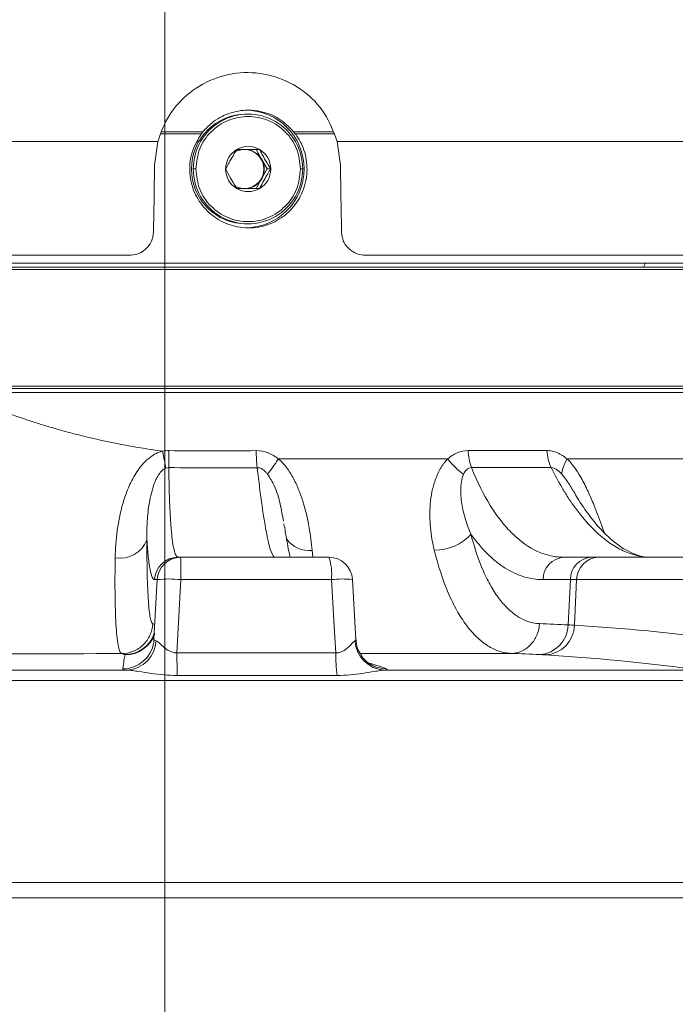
# Model space of a CAD drawing. Header units: millimetres. Extents: x 0 to 16820, y 0 to 11880.
# Tile 93 of 122: x 13506 to 13590, y 6729 to 6855. Entities that reach past the tile are written whole.
import ezdxf

# ---------------------------------------------------------------- set-up
doc = ezdxf.new("R2010")
doc.units = ezdxf.units.MM
doc.header["$LTSCALE"] = 20
doc.linetypes.add('CENTERX2', pattern=[20.32, 12.7, -2.54, 2.54, -2.54])
doc.styles.add('SLDTEXTSTYLE0', font='TXT', dxfattribs={"width": 0.605})
doc.dimstyles.new('SLDDIMSTYLE0', dxfattribs={"dimtxt": 140, "dimasz": 100, "dimexe": 0, "dimexo": 0.0625, "dimgap": 35, "dimtad": 1, "dimtoh": 1, "dimdec": 0, "dimrnd": 1e-09, "dimzin": 12, "dimdsep": 46, "dimtxsty": 'SLDTEXTSTYLE0', "dimsah": 1, "dimcen": 0.09, "dimadec": 0, "dimazin": 0, "dimtfac": 1, "dimtofl": 0, "dimtmove": 0, "dimatfit": 3, "dimfxl": 1, "dimfrac": 2, "dimtolj": 1, "dimtzin": 12, "dimarcsym": 0})

# ---------------------------------------------------------------- blocks, each defined once
blk = doc.blocks.new('*D20')
at = {"color": 7, "linetype": 'Continuous', "lineweight": 0}
for p, q in [((16037.71, 7139.47), (16037.71, 4174.47)), ((13524.83, 6320.77), (13524.83, 4174.47)), ((16037.71, 4204.47), (13524.83, 4204.47))]:
    blk.add_line(p, q, dxfattribs=at)
for points in [[(13524.83, 4204.47), (13624.83, 4189.47), (13624.83, 4219.47)], [(16037.71, 4204.47), (15937.71, 4219.47), (15937.71, 4189.47)]]:
    blk.add_solid(points, dxfattribs=at)
at = {"color": 7, "linetype": 'Continuous', "lineweight": 0, "insert": (14567.4, 4384.94), "char_height": 140, "attachment_point": 1, "style": 'SLDTEXTSTYLE0'}
blk.add_mtext('2513', dxfattribs=at)
blk = doc.blocks.new('*D21')
at = {"color": 7, "linetype": 'Continuous', "lineweight": 0}
for p, q in [((11361.95, 7139.47), (11361.95, 4174.47)), ((13524.83, 6320.77), (13524.83, 4174.47)), ((11361.95, 4204.47), (13524.83, 4204.47))]:
    blk.add_line(p, q, dxfattribs=at)
for points in [[(11361.95, 4204.47), (11461.95, 4189.47), (11461.95, 4219.47)], [(13524.83, 4204.47), (13424.83, 4219.47), (13424.83, 4189.47)]]:
    blk.add_solid(points, dxfattribs=at)
at = {"color": 7, "linetype": 'Continuous', "lineweight": 0, "insert": (12229.51, 4384.94), "char_height": 140, "attachment_point": 1, "style": 'SLDTEXTSTYLE0'}
blk.add_mtext('2163', dxfattribs=at)
blk = doc.blocks.new('*D22')
at = {"color": 7, "linetype": 'Continuous', "lineweight": 0}
for p, q in [((14189.73, 7139.47), (14189.73, 4467.07)), ((13524.83, 6320.77), (13524.83, 4467.07)), ((14189.73, 4497.07), (13524.83, 4497.07))]:
    blk.add_line(p, q, dxfattribs=at)
for points in [[(13524.83, 4497.07), (13624.83, 4482.07), (13624.83, 4512.07)], [(14189.73, 4497.07), (14089.73, 4512.07), (14089.73, 4482.07)]]:
    blk.add_solid(points, dxfattribs=at)
at = {"color": 7, "linetype": 'Continuous', "lineweight": 0, "insert": (13696.94, 4677.54), "char_height": 140, "attachment_point": 1, "style": 'SLDTEXTSTYLE0'}
blk.add_mtext('665', dxfattribs=at)
blk = doc.blocks.new('*D23')
at = {"color": 7, "linetype": 'Continuous', "lineweight": 0}
for p, q in [((12163.43, 7139.47), (12163.43, 4467.07)), ((13524.83, 6320.77), (13524.83, 4467.07)), ((12163.43, 4497.07), (13524.83, 4497.07))]:
    blk.add_line(p, q, dxfattribs=at)
for points in [[(12163.43, 4497.07), (12263.43, 4482.07), (12263.43, 4512.07)], [(13524.83, 4497.07), (13424.83, 4512.07), (13424.83, 4482.07)]]:
    blk.add_solid(points, dxfattribs=at)
at = {"color": 7, "linetype": 'Continuous', "lineweight": 0, "insert": (12630.25, 4677.54), "char_height": 140, "attachment_point": 1, "style": 'SLDTEXTSTYLE0'}
blk.add_mtext('1361', dxfattribs=at)

msp = doc.modelspace()

# ---------------------------------------------------------------- linework, layer by layer
at = {"color": 7, "linetype": 'CENTERX2', "lineweight": 0}
msp.add_line((13524.83, 6893.17), (13524.83, 6123.79), dxfattribs=at)
at = {"color": 7, "linetype": 'Continuous', "lineweight": 0}
for p, q in [((13535.44, 6842.97), (13535.2, 6842.97)), ((13524.36, 6840.47), (13529.52, 6840.47)), ((13529.69, 6840.72), (13524.46, 6840.72)), ((13529.69, 6840.72), (13529.52, 6840.47)), ((13546.25, 6840.72), (13541.26, 6840.72)), ((13541.47, 6840.47), (13541.26, 6840.72)), ((13541.47, 6840.47), (13546.38, 6840.47)), ((13381.84, 6839.47), (13523.95, 6839.47)), ((13523.95, 6839.47), (13523.53, 6836.47)), ((13546.8, 6839.47), (13667.83, 6839.47)), ((13547.22, 6836.47), (13546.8, 6839.47)), ((13536.47, 6838.47), (13537.18, 6837.22)), ((13537.9, 6835.97), (13537.18, 6837.22)), ((13537.18, 6834.72), (13537.9, 6835.97)), ((13538.34, 6835.97), (13537.9, 6835.97)), ((13537.18, 6834.72), (13536.47, 6833.47)), ((13535.2, 6828.97), (13535.44, 6828.97)), ((13520.32, 6824.97), (13387.25, 6824.97)), ((13663.09, 6824.97), (13550.44, 6824.97)), ((13402.33, 6823.97), (13586.08, 6823.97)), ((13586.08, 6823.97), (13647.33, 6823.97)), ((13402.33, 6823.17), (13647.33, 6823.17)), ((13402.63, 6823.47), (13647.03, 6823.47)), ((13402.33, 6808.27), (13647.33, 6808.27)), ((13419, 6807.97), (13647.03, 6807.97)), ((13497.77, 6807.47), (13620.36, 6807.47)), ((13540.07, 6790.41), (13540.01, 6790.73)), ((13526.86, 6786.47), (13526.52, 6786.47)), ((13545.75, 6786.47), (13526.86, 6786.47)), ((13579.21, 6786.47), (13575.73, 6786.47)), ((13580.09, 6786.47), (13579.21, 6786.47)), ((13598.7, 6786.47), (13580.09, 6786.47)), ((13549.19, 6775.96), (13548.74, 6783.64)), ((13523.46, 6776.02), (13523.42, 6775.65)), ((13552.83, 6772.09), (13593.66, 6772.09))]:
    msp.add_line(p, q, dxfattribs=at)
at = {"color": 8, "linetype": 'Continuous', "lineweight": 0}
for p, q in [((13528.79, 6835.97), (13528.46, 6835.97)), ((13542.41, 6835.97), (13542.14, 6835.97)), ((13586.08, 6823.97), (13585.83, 6823.47)), ((13543.63, 6787.36), (13543.72, 6786.47)), ((13523.53, 6783.62), (13523.86, 6783.62)), ((13526.39, 6774.28), (13526.89, 6783.62)), ((13526.89, 6783.62), (13546.08, 6783.62)), ((13573.04, 6783.62), (13576.52, 6783.62)), ((13576.25, 6777.85), (13576.52, 6783.62)), ((13576.52, 6783.62), (13577.32, 6783.62)), ((13577.04, 6777.81), (13577.32, 6783.62)), ((13577.32, 6783.62), (13595.93, 6783.62)), ((13523.31, 6777.98), (13523.56, 6777.9)), ((13526.39, 6774.28), (13546.64, 6774.28)), ((13460.64, 6772.09), (13520.11, 6772.09)), ((13546.8, 6771.4), (13526.4, 6771.4)), ((13711.1, 6770.77), (13459.86, 6770.77)), ((13469.35, 6745.01), (13722.67, 6745.01)), ((13723.26, 6743.05), (13469.19, 6743.05))]:
    msp.add_line(p, q, dxfattribs=at)
at = {"color": 8, "linetype": 'Continuous', "lineweight": 0, "flags": 128}
for points in [[(13525.37, 6800.06), (13525.37, 6799.76), (13525.37, 6799.46), (13525.37, 6799.17), (13525.36, 6798.89), (13525.36, 6798.62), (13525.36, 6798.37), (13525.36, 6798.13), (13525.36, 6797.9)], [(13546.08, 6783.62), (13546.44, 6777.64), (13546.64, 6774.28)], [(13551.65, 6772.51), (13552.35, 6772.31), (13553.1, 6772.24)]]:
    msp.add_lwpolyline(points, dxfattribs=at)
at = {"color": 7, "linetype": 'Continuous', "lineweight": 0, "flags": 128}
msp.add_lwpolyline([(13523.86, 6783.62), (13523.5, 6776.81), (13523.46, 6776.02)], dxfattribs=at)
at = {"color": 7, "linetype": 'Continuous', "lineweight": 30}
for centre, radius, start, end in [((13699.83, 7139.47), 2337.88, 300, 180), ((13699.83, 7139.47), 489.9, 204.3445, 84.3445), ((14247.33, 6191.17), 1242.88, 143.09425, 300)]:
    msp.add_arc(centre, radius, start, end, dxfattribs=at)
at = {"color": 7, "linetype": 'Continuous', "lineweight": 0}
for centre, radius, start, end in [((13535.22, 6835.98), 6.99, 90.1256, 180.0929), ((13535.44, 6835.99), 6.97, 359.8364, 180.1636), ((13535.09, 6835.97), 7.5, 270.1661, 89.8339), ((13535.46, 6835.99), 2.87, 59.8931, 120.1069), ((13535.48, 6835.97), 2.89, 120.148, 180.041), ((13535.03, 6835.98), 2.48, 90.0076, 120.169), ((13534.97, 6835.97), 2.5, 359.891, 89.8906), ((13535.03, 6835.98), 2.49, 29.852, 89.9586), ((13535.45, 6835.97), 2.89, 359.959, 59.852), ((13535.01, 6835.97), 2.51, 330.1066, 29.8934), ((13535.21, 6835.95), 6.98, 179.8748, 269.9067), ((13535.44, 6835.95), 6.97, 179.8364, 0.1636), ((13535.48, 6835.96), 2.89, 179.959, 239.852), ((13534.97, 6835.96), 2.5, 270.1094, 0.109), ((13535.45, 6835.96), 2.89, 300.148, 0.041), ((13535.03, 6835.95), 2.48, 239.5109, 269.9908), ((13535.03, 6835.95), 2.49, 270.0414, 330.148), ((13535.46, 6835.95), 2.87, 239.8931, 300.1069), ((13526.86, 6783.47), 3, 90.0003, 177.0003), ((13545.75, 6783.47), 3, 3.3596, 90)]:
    msp.add_arc(centre, radius, start, end, dxfattribs=at)
at = {"color": 8, "linetype": 'Continuous', "lineweight": 0}
for centre, radius, start, end in [((13559.43, 6800.49), 22.96, 181.0719, 186.4814), ((13570.88, 6800.45), 7.41, 182.9599, 200.071), ((13579.63, 6800.49), 6.12, 183.9238, 204.9344), ((13519.11, 6790.07), 3.72, 260.7594, 337.9528), ((13543.16, 6790.7), 3.38, 213.4854, 277.976), ((13559.28, 6793.55), 6.18, 269.1438, 317.9164), ((13526.53, 6783.47), 3, 90.0498, 177.057), ((13462.09, 6784.31), 64.8, 359.3931, 1.9071), ((13539.55, 6784.3), 6.56, 354.0886, 19.2753), ((13575.88, 6783.63), 2.84, 93.0081, 180.1025), ((13579.36, 6783.63), 2.84, 93.0081, 180.1025), ((13580.2, 6783.59), 2.88, 92.1493, 179.2826), ((13525.37, 6769.36), 14.34, 83.9402, 96.0598), ((13547.49, 6771.25), 12.45, 84.2411, 96.5114), ((13572.41, 6777.89), 3.83, 273.1815, 359.4403), ((13573.16, 6777.9), 3.88, 272.2396, 358.6946), ((13519.72, 6778.06), 4, 270.1564, 341.0167), ((13519.78, 6778.02), 4, 270.0346, 342.0349), ((13519.47, 6776.23), 4, 270.0272, 351.5682), ((13519.83, 6775.98), 3.9, 274.0769, 357.442), ((13553.02, 6776.05), 3.96, 183.5287, 267.3034), ((13856.1, 6774.2), 329.71, 179.9849, 180.4849), ((13570.35, 6774.2), 23.72, 179.7993, 186.7669)]:
    msp.add_arc(centre, radius, start, end, dxfattribs=at)
at = {"color": 7, "linetype": 'Continuous', "lineweight": 0}
for points, knots in [([(13546.8, 6839.47), (13546.34, 6840.71), (13545.41, 6843.21), (13542.55, 6846.1), (13538.97, 6847.94), (13534.95, 6848.48), (13530.97, 6847.65), (13527.52, 6845.55), (13525.07, 6842.68), (13524.29, 6840.44), (13523.95, 6839.47)], [0, 0, 0, 0, 0.127987, 0.255944, 0.384806, 0.514222, 0.643348, 0.771875, 0.9, 1, 1, 1, 1]), ([(13541.26, 6840.72), (13540.66, 6841.32), (13539.48, 6842.52), (13537.36, 6843.32), (13535.17, 6843.56), (13532.97, 6843.17), (13530.98, 6842.11), (13530.05, 6841.1), (13529.69, 6840.72)], [0, 0, 0, 0, 0.190535, 0.3810764, 0.4999983, 0.690234, 0.8804611, 1, 1, 1, 1]), ([(13529.52, 6840.47), (13529.08, 6839.74), (13528.2, 6838.29), (13527.88, 6835.73), (13528.38, 6833.22), (13529.7, 6831.01), (13531.66, 6829.37), (13533.72, 6828.59), (13535.87, 6828.38), (13538.02, 6828.75), (13540.25, 6829.99), (13541.95, 6831.91), (13542.92, 6834.28), (13543.05, 6836.84), (13542.46, 6838.97), (13541.73, 6840.07), (13541.47, 6840.47)], [0, 0, 0, 0, 0.076105, 0.152214, 0.228236, 0.30427, 0.380429, 0.456633, 0.5, 0.576062, 0.652121, 0.72827, 0.804477, 0.880587, 0.956595, 1, 1, 1, 1]), ([(13534.03, 6838.47), (13533.81, 6838.11), (13533.43, 6837.5), (13532.93, 6836.61), (13532.69, 6836.16), (13532.59, 6835.97)], [0, 0, 0, 0, 0.439139, 0.751385, 1, 1, 1, 1]), ([(13536.9, 6838.47), (13536.48, 6838.47), (13535.75, 6838.47), (13534.73, 6838.47), (13534.24, 6838.47), (13534.03, 6838.47)], [0, 0, 0, 0, 0.439139, 0.751385, 1, 1, 1, 1]), ([(13538.34, 6835.97), (13538.12, 6836.32), (13537.74, 6836.94), (13537.24, 6837.83), (13537.01, 6838.27), (13536.9, 6838.47)], [0, 0, 0, 0, 0.439139, 0.751385, 1, 1, 1, 1]), ([(13523.53, 6836.47), (13523.51, 6835.01), (13523.48, 6832.09), (13523.42, 6829.29), (13523.39, 6827.89)], [0, 0, 0, 0, 0.49795, 1, 1, 1, 1]), ([(13547.37, 6827.86), (13547.34, 6829.26), (13547.28, 6832.06), (13547.24, 6834.99), (13547.22, 6836.47)], [0, 0, 0, 0, 0.497865, 1, 1, 1, 1]), ([(13532.59, 6835.97), (13532.78, 6835.61), (13533.11, 6835), (13533.63, 6834.11), (13533.9, 6833.66), (13534.03, 6833.47)], [0, 0, 0, 0, 0.439139, 0.751385, 1, 1, 1, 1]), ([(13536.9, 6833.47), (13537.09, 6833.82), (13537.42, 6834.44), (13537.94, 6835.33), (13538.22, 6835.77), (13538.34, 6835.97)], [0, 0, 0, 0, 0.4391393, 0.7513851, 1, 1, 1, 1]), ([(13534.03, 6833.47), (13534.42, 6833.47), (13535.1, 6833.47), (13536.14, 6833.47), (13536.67, 6833.47), (13536.9, 6833.47)], [0, 0, 0, 0, 0.439139, 0.751385, 1, 1, 1, 1]), ([(13520.32, 6824.97), (13520.65, 6825), (13521.3, 6825.06), (13522.18, 6825.52), (13522.88, 6826.22), (13523.3, 6827.05), (13523.36, 6827.64), (13523.39, 6827.89)], [0, 0, 0, 0, 0.199501, 0.39859, 0.608388, 0.834384, 1, 1, 1, 1]), ([(13547.37, 6827.86), (13547.42, 6827.51), (13547.51, 6826.8), (13548.13, 6825.89), (13549.03, 6825.22), (13549.87, 6824.98), (13550.35, 6824.97), (13550.44, 6824.97)], [0, 0, 0, 0, 0.23357, 0.466709, 0.710164, 0.947373, 1, 1, 1, 1]), ([(13586.79, 6786.5), (13586.61, 6786.5), (13586.06, 6786.47), (13585.12, 6786.71), (13583.9, 6787.2), (13582.63, 6787.98), (13581.3, 6789.08), (13579.99, 6790.44), (13578.7, 6792.09), (13577.68, 6793.56), (13577.12, 6794.57), (13576.96, 6794.85)], [0, 0, 0, 0, 0.066287, 0.198824, 0.322767, 0.455262, 0.5821, 0.705744, 0.828958, 0.952459, 1, 1, 1, 1]), ([(13540.81, 6786.47), (13540.75, 6786.72), (13540.62, 6787.3), (13540.39, 6788.57), (13540.21, 6789.64), (13540.11, 6790.34), (13540.1, 6790.41)], [0, 0, 0, 0, 0.259921, 0.603604, 0.960715, 1, 1, 1, 1]), ([(13551.65, 6772.52), (13551.57, 6772.55), (13551.28, 6772.66), (13550.72, 6773.01), (13550.09, 6773.6), (13549.57, 6774.41), (13549.25, 6775.23), (13549.23, 6775.77), (13549.23, 6775.96)], [0, 0, 0, 0, 0.071003, 0.246019, 0.434354, 0.645894, 0.872822, 1, 1, 1, 1])]:
    msp.add_open_spline(points, degree=3, knots=knots, dxfattribs=at)
at = {"color": 8, "linetype": 'Continuous', "lineweight": 0}
for points in [[(13542.14, 6835.97), (13542.04, 6836.84), (13541.84, 6838.6), (13540.29, 6840.83), (13538.09, 6842.32), (13535.46, 6842.84), (13532.84, 6842.32), (13530.63, 6840.83), (13529.09, 6838.6), (13528.89, 6836.84), (13528.79, 6835.97)], [(13528.79, 6835.97), (13528.89, 6835.09), (13529.09, 6833.34), (13530.63, 6831.1), (13532.84, 6829.61), (13535.46, 6829.09), (13538.09, 6829.61), (13540.29, 6831.1), (13541.84, 6833.34), (13542.04, 6835.09), (13542.14, 6835.97)], [(13524.56, 6799.99), (13524.83, 6800.04), (13525.1, 6800.07), (13525.37, 6800.06)], [(13525.37, 6800.06), (13529.09, 6800.03), (13532.79, 6800.04), (13536.47, 6800.06)], [(13563.48, 6800.07), (13566.92, 6800.07), (13570.27, 6800.07), (13573.52, 6800.07)], [(13539.34, 6799), (13546.7, 6799), (13553.95, 6799), (13560.89, 6799)], [(13576.1, 6799), (13582.48, 6799), (13588.44, 6799), (13593.81, 6799)], [(13525.36, 6797.9), (13525.23, 6797.9), (13525.11, 6797.88), (13524.99, 6797.84)], [(13536.62, 6797.89), (13532.88, 6797.88), (13529.12, 6797.86), (13525.36, 6797.9)], [(13574.08, 6797.91), (13570.79, 6797.91), (13567.4, 6797.91), (13563.92, 6797.91)], [(13572.59, 6778.01), (13573.81, 6777.96), (13575.03, 6777.91), (13576.25, 6777.85)], [(13576.25, 6777.85), (13576.53, 6777.84), (13576.79, 6777.82), (13577.04, 6777.81)], [(13577.04, 6777.81), (13583.28, 6777.44), (13589.5, 6776.84), (13595.71, 6776.02)], [(13493.54, 6774.09), (13502.16, 6774.14), (13510.75, 6774.17), (13519.33, 6774.19)], [(13519.73, 6774.06), (13519.6, 6774.11), (13519.46, 6774.15), (13519.33, 6774.19)], [(13519.47, 6772.24), (13519.59, 6773.06), (13519.69, 6773.65), (13519.78, 6774.02)], [(13519.78, 6774.02), (13519.78, 6774.04), (13519.77, 6774.05), (13519.73, 6774.06)], [(13572.63, 6774.06), (13571.41, 6774.12), (13570.19, 6774.17), (13568.98, 6774.22)], [(13573.31, 6774.02), (13573.1, 6774.04), (13572.87, 6774.05), (13572.63, 6774.06)], [(13591.94, 6772.24), (13585.75, 6773.06), (13579.53, 6773.65), (13573.31, 6774.02)]]:
    msp.add_open_spline(points, degree=3, dxfattribs=at)
for points, knots in [([(13501.66, 6806.07), (13501.92, 6805.97), (13502.43, 6805.76), (13503.21, 6805.45), (13503.99, 6805.15), (13504.78, 6804.86), (13505.57, 6804.57), (13506.36, 6804.3), (13507.16, 6804.03), (13507.96, 6803.76), (13508.77, 6803.5), (13509.58, 6803.25), (13510.39, 6803.01), (13511.21, 6802.77), (13512.03, 6802.55), (13512.85, 6802.32), (13513.68, 6802.11), (13514.52, 6801.9), (13515.35, 6801.7), (13516.19, 6801.51), (13517.03, 6801.32), (13517.88, 6801.14), (13518.73, 6800.97), (13519.7, 6800.78), (13520.82, 6800.58), (13522.06, 6800.36), (13523.31, 6800.17), (13524.14, 6800.05), (13524.56, 6799.99)], [0, 0, 0, 0, 0.035937, 0.071857, 0.107764, 0.143659, 0.179544, 0.215423, 0.251297, 0.287169, 0.323042, 0.358917, 0.394797, 0.430685, 0.466582, 0.502492, 0.538416, 0.574357, 0.610317, 0.646298, 0.682303, 0.718335, 0.754394, 0.790484, 0.842812, 0.895169, 0.947563, 1, 1, 1, 1]), ([(13518.52, 6786.4), (13518.54, 6787.53), (13518.62, 6788.7), (13518.87, 6790.51), (13518.97, 6791.12), (13519.17, 6792.06), (13519.24, 6792.37), (13519.4, 6793.01), (13519.49, 6793.33), (13519.79, 6794.28), (13520.02, 6794.92), (13520.43, 6795.86), (13520.59, 6796.17), (13520.91, 6796.78), (13521.09, 6797.08), (13521.48, 6797.66), (13521.69, 6797.94), (13522.03, 6798.35), (13522.15, 6798.48), (13522.4, 6798.73), (13522.53, 6798.86), (13522.94, 6799.21), (13523.23, 6799.42), (13523.7, 6799.68), (13523.87, 6799.76), (13524.12, 6799.86), (13524.21, 6799.89), (13524.34, 6799.93), (13524.38, 6799.94), (13524.47, 6799.97), (13524.51, 6799.98), (13524.56, 6799.99)], [0, 0, 0, 0, 0.25, 0.25, 0.375, 0.375, 0.4375, 0.4375, 0.5, 0.5, 0.625, 0.625, 0.6875, 0.6875, 0.75, 0.75, 0.8125, 0.8125, 0.84375, 0.84375, 0.875, 0.875, 0.9375, 0.9375, 0.96875, 0.96875, 0.984375, 0.984375, 0.992187, 0.992187, 1, 1, 1, 1]), ([(13524.56, 6799.99), (13524.64, 6799.58), (13524.71, 6799.19), (13524.86, 6798.46), (13524.93, 6798.13), (13524.99, 6797.84)], [0, 0, 0, 0, 0.5, 0.5, 1, 1, 1, 1]), ([(13536.47, 6800.06), (13537, 6800.06), (13537.5, 6799.96), (13538.48, 6799.58), (13538.93, 6799.32), (13539.34, 6799)], [0, 0, 0, 0, 0.5, 0.5, 1, 1, 1, 1]), ([(13560.89, 6799), (13561.25, 6799.32), (13561.65, 6799.59), (13562.53, 6799.97), (13562.99, 6800.07), (13563.48, 6800.07)], [0, 0, 0, 0, 0.5, 0.5, 1, 1, 1, 1]), ([(13573.52, 6800.07), (13573.75, 6800.07), (13573.98, 6800.05), (13574.43, 6799.95), (13574.65, 6799.88), (13575.31, 6799.59), (13575.72, 6799.32), (13576.1, 6799)], [0, 0, 0, 0, 0.25, 0.25, 0.5, 0.5, 1, 1, 1, 1]), ([(13539.34, 6799), (13539.06, 6798.61), (13538.79, 6798.24), (13538.31, 6797.58), (13538.1, 6797.29), (13537.94, 6797.06)], [0, 0, 0, 0, 0.5, 0.5, 1, 1, 1, 1]), ([(13539.34, 6799), (13539.39, 6798.96), (13539.45, 6798.91), (13539.55, 6798.81), (13539.6, 6798.76), (13539.75, 6798.61), (13539.85, 6798.51), (13540.13, 6798.2), (13540.3, 6797.98), (13540.63, 6797.52), (13540.78, 6797.29), (13541.07, 6796.81), (13541.21, 6796.56), (13541.59, 6795.82), (13541.81, 6795.32), (13542.2, 6794.3), (13542.38, 6793.79), (13542.83, 6792.24), (13543.06, 6791.23), (13543.32, 6789.75), (13543.4, 6789.26), (13543.52, 6788.3), (13543.58, 6787.82), (13543.63, 6787.36)], [0, 0, 0, 0, 0.015625, 0.015625, 0.03125, 0.03125, 0.0625, 0.0625, 0.125, 0.125, 0.1875, 0.1875, 0.25, 0.25, 0.375, 0.375, 0.5, 0.5, 0.75, 0.75, 0.875, 0.875, 1, 1, 1, 1]), ([(13559.18, 6787.37), (13558.95, 6788.3), (13558.79, 6789.26), (13558.6, 6791.23), (13558.59, 6792.23), (13558.72, 6793.77), (13558.79, 6794.29), (13558.99, 6795.31), (13559.13, 6795.81), (13559.39, 6796.56), (13559.49, 6796.8), (13559.7, 6797.28), (13559.82, 6797.51), (13560.08, 6797.97), (13560.22, 6798.19), (13560.45, 6798.51), (13560.54, 6798.61), (13560.66, 6798.76), (13560.71, 6798.81), (13560.8, 6798.91), (13560.84, 6798.96), (13560.89, 6799)], [0, 0, 0, 0, 0.25, 0.25, 0.5, 0.5, 0.625, 0.625, 0.75, 0.75, 0.8125, 0.8125, 0.875, 0.875, 0.9375, 0.9375, 0.96875, 0.96875, 0.984375, 0.984375, 1, 1, 1, 1]), ([(13562.92, 6797.07), (13562.58, 6797.29), (13562.22, 6797.58), (13561.53, 6798.24), (13561.19, 6798.62), (13560.89, 6799)], [0, 0, 0, 0, 0.5, 0.5, 1, 1, 1, 1]), ([(13575.42, 6797.07), (13575.42, 6797.29), (13575.47, 6797.58), (13575.71, 6798.24), (13575.88, 6798.62), (13576.1, 6799)], [0, 0, 0, 0, 0.5, 0.5, 1, 1, 1, 1]), ([(13576.1, 6799), (13576.1, 6799), (13576.16, 6798.95), (13576.8, 6798.32), (13577.71, 6797), (13578.7, 6795.08), (13579.6, 6792.99), (13580.29, 6791.14), (13580.7, 6789.95), (13580.81, 6789.63)], [0, 0, 0, 0, 0.000006, 0.022008, 0.259429, 0.439553, 0.619969, 0.896109, 1, 1, 1, 1]), ([(13524.99, 6797.84), (13524.87, 6797.8), (13524.75, 6797.73), (13524.55, 6797.58), (13524.46, 6797.5), (13524.21, 6797.23), (13524.07, 6797.03), (13523.83, 6796.62), (13523.73, 6796.42), (13523.55, 6796), (13523.47, 6795.79), (13523.26, 6795.16), (13523.15, 6794.74), (13522.96, 6793.91), (13522.88, 6793.5), (13522.7, 6792.29), (13522.63, 6791.52), (13522.55, 6790.04), (13522.55, 6789.34), (13522.56, 6788.68)], [0, 0, 0, 0, 0.03125, 0.03125, 0.0625, 0.0625, 0.125, 0.125, 0.1875, 0.1875, 0.25, 0.25, 0.375, 0.375, 0.5, 0.5, 0.75, 0.75, 1, 1, 1, 1]), ([(13526.52, 6786.47), (13526.44, 6786.47), (13526.36, 6786.53), (13526.21, 6786.78), (13526.14, 6786.97), (13525.93, 6787.73), (13525.81, 6788.47), (13525.69, 6789.69), (13525.66, 6789.95), (13525.62, 6790.5), (13525.6, 6790.79), (13525.54, 6791.7), (13525.5, 6792.36), (13525.41, 6794.48), (13525.37, 6796.09), (13525.36, 6797.9)], [0, 0, 0, 0, 0.125, 0.125, 0.25, 0.25, 0.5, 0.5, 0.5625, 0.5625, 0.625, 0.625, 0.75, 0.75, 1, 1, 1, 1]), ([(13537.94, 6797.06), (13537.86, 6797.16), (13537.77, 6797.26), (13537.58, 6797.45), (13537.48, 6797.54), (13537.27, 6797.7), (13537.15, 6797.77), (13536.89, 6797.87), (13536.75, 6797.9), (13536.62, 6797.89)], [0, 0, 0, 0, 0.25, 0.25, 0.5, 0.5, 0.75, 0.75, 1, 1, 1, 1]), ([(13536.62, 6797.89), (13536.72, 6796.98), (13536.82, 6796.12), (13536.98, 6794.9), (13537.03, 6794.5), (13537.13, 6793.74), (13537.18, 6793.37), (13537.44, 6791.6), (13537.64, 6790.4), (13537.88, 6789.18), (13537.92, 6788.95), (13538.02, 6788.51), (13538.06, 6788.31), (13538.2, 6787.76), (13538.29, 6787.46), (13538.55, 6786.72), (13538.71, 6786.47), (13538.86, 6786.47)], [0, 0, 0, 0, 0.125, 0.125, 0.1875, 0.1875, 0.25, 0.25, 0.5, 0.5, 0.5625, 0.5625, 0.625, 0.625, 0.75, 0.75, 1, 1, 1, 1]), ([(13563.92, 6797.91), (13563.79, 6797.91), (13563.67, 6797.88), (13563.46, 6797.78), (13563.37, 6797.71), (13563.13, 6797.46), (13563.02, 6797.27), (13562.92, 6797.07)], [0, 0, 0, 0, 0.25, 0.25, 0.5, 0.5, 1, 1, 1, 1]), ([(13575.73, 6786.47), (13575.15, 6786.47), (13574.58, 6786.53), (13573.45, 6786.78), (13572.89, 6786.97), (13571.24, 6787.73), (13570.19, 6788.47), (13568.92, 6789.69), (13568.67, 6789.95), (13568.18, 6790.5), (13567.94, 6790.79), (13567.22, 6791.7), (13566.76, 6792.36), (13565.45, 6794.48), (13564.65, 6796.09), (13563.92, 6797.91)], [0, 0, 0, 0, 0.125, 0.125, 0.25, 0.25, 0.5, 0.5, 0.5625, 0.5625, 0.625, 0.625, 0.75, 0.75, 1, 1, 1, 1]), ([(13574.08, 6797.91), (13574.53, 6797), (13574.99, 6796.14), (13575.72, 6794.91), (13575.96, 6794.51), (13576.45, 6793.75), (13576.7, 6793.38), (13577.97, 6791.61), (13579.02, 6790.41), (13580.39, 6789.18), (13580.66, 6788.95), (13581.22, 6788.52), (13581.5, 6788.32), (13582.33, 6787.76), (13582.89, 6787.46), (13584.57, 6786.72), (13585.7, 6786.47), (13586.84, 6786.47)], [0, 0, 0, 0, 0.125, 0.125, 0.1875, 0.1875, 0.25, 0.25, 0.5, 0.5, 0.5625, 0.5625, 0.625, 0.625, 0.75, 0.75, 1, 1, 1, 1]), ([(13575.42, 6797.07), (13575.33, 6797.17), (13575.23, 6797.27), (13575.03, 6797.46), (13574.92, 6797.55), (13574.69, 6797.71), (13574.57, 6797.78), (13574.33, 6797.88), (13574.2, 6797.91), (13574.08, 6797.91)], [0, 0, 0, 0, 0.25, 0.25, 0.5, 0.5, 0.75, 0.75, 1, 1, 1, 1]), ([(13539.95, 6791.07), (13539.83, 6791.79), (13539.6, 6793.2), (13539, 6795.34), (13538.24, 6796.58), (13537.94, 6797.06)], [0, 0, 0, 0, 0.387044, 0.760886, 1, 1, 1, 1]), ([(13562.92, 6797.07), (13562.78, 6796.75), (13562.7, 6796.42), (13562.59, 6795.74), (13562.56, 6795.4), (13562.55, 6794.38), (13562.62, 6793.71), (13562.84, 6792.41), (13563, 6791.78), (13563.39, 6790.56), (13563.61, 6789.97), (13563.86, 6789.41)], [0, 0, 0, 0, 0.125, 0.125, 0.25, 0.25, 0.5, 0.5, 0.75, 0.75, 1, 1, 1, 1]), ([(13576.93, 6794.83), (13576.79, 6795.08), (13576.4, 6795.79), (13575.87, 6796.56), (13575.45, 6797.03), (13575.42, 6797.07)], [0, 0, 0, 0, 0.333989, 0.947999, 1, 1, 1, 1]), ([(13522.56, 6788.68), (13522.56, 6787.86), (13522.56, 6787.09), (13522.57, 6785.61), (13522.58, 6784.92), (13522.63, 6782.95), (13522.68, 6781.84), (13522.77, 6780.46), (13522.81, 6780.05), (13522.89, 6779.33), (13522.93, 6779.03), (13523.08, 6778.29), (13523.19, 6778.02), (13523.31, 6777.98)], [0, 0, 0, 0, 0.125, 0.125, 0.25, 0.25, 0.5, 0.5, 0.625, 0.625, 0.75, 0.75, 1, 1, 1, 1]), ([(13522.56, 6788.68), (13522.61, 6787.85), (13522.67, 6787.13), (13522.77, 6786.18), (13522.81, 6785.88), (13522.89, 6785.35), (13522.92, 6785.11), (13523.05, 6784.48), (13523.13, 6784.16), (13523.32, 6783.73), (13523.43, 6783.62), (13523.53, 6783.62)], [0, 0, 0, 0, 0.25, 0.25, 0.375, 0.375, 0.5, 0.5, 0.75, 0.75, 1, 1, 1, 1]), ([(13563.86, 6789.41), (13564.29, 6787.67), (13564.82, 6786.1), (13565.59, 6784.36), (13565.75, 6784.02), (13566.07, 6783.37), (13566.24, 6783.05), (13566.76, 6782.16), (13567.12, 6781.61), (13567.87, 6780.63), (13568.26, 6780.2), (13568.88, 6779.62), (13569.08, 6779.45), (13569.5, 6779.12), (13569.72, 6778.98), (13570.79, 6778.33), (13571.67, 6778.04), (13572.59, 6778.01)], [0, 0, 0, 0, 0.25, 0.25, 0.3125, 0.3125, 0.375, 0.375, 0.5, 0.5, 0.625, 0.625, 0.6875, 0.6875, 0.75, 0.75, 1, 1, 1, 1]), ([(13563.86, 6789.41), (13564.53, 6788.47), (13565.22, 6787.64), (13566.32, 6786.55), (13566.69, 6786.22), (13567.45, 6785.61), (13567.83, 6785.33), (13568.99, 6784.6), (13569.78, 6784.24), (13571.39, 6783.75), (13572.2, 6783.62), (13573.04, 6783.62)], [0, 0, 0, 0, 0.25, 0.25, 0.375, 0.375, 0.5, 0.5, 0.75, 0.75, 1, 1, 1, 1]), ([(13568.98, 6774.22), (13568.91, 6774.22), (13568.85, 6774.22), (13568.72, 6774.23), (13568.53, 6774.25), (13568.34, 6774.28), (13567.96, 6774.35), (13567.71, 6774.41), (13566.96, 6774.66), (13566.48, 6774.89), (13565.76, 6775.34), (13565.52, 6775.51), (13565.05, 6775.88), (13564.82, 6776.08), (13564.13, 6776.74), (13563.69, 6777.25), (13562.85, 6778.38), (13562.44, 6779.01), (13561.86, 6780.04), (13561.68, 6780.4), (13561.31, 6781.15), (13561.13, 6781.55), (13560.27, 6783.56), (13559.68, 6785.37), (13559.18, 6787.37)], [0, 0, 0, 0, 0.015625, 0.015625, 0.03125, 0.0625, 0.0625, 0.125, 0.125, 0.25, 0.25, 0.3125, 0.3125, 0.375, 0.375, 0.5, 0.5, 0.625, 0.625, 0.6875, 0.6875, 0.75, 0.75, 1, 1, 1, 1]), ([(13519.33, 6774.19), (13519.32, 6774.19), (13519.31, 6774.2), (13519.29, 6774.21), (13519.26, 6774.22), (13519.24, 6774.25), (13519.18, 6774.32), (13519.15, 6774.38), (13519.05, 6774.6), (13518.98, 6774.82), (13518.87, 6775.38), (13518.82, 6775.73), (13518.72, 6776.55), (13518.68, 6777.02), (13518.57, 6778.59), (13518.52, 6779.86), (13518.49, 6782.11), (13518.49, 6782.9), (13518.49, 6784.58), (13518.5, 6785.47), (13518.52, 6786.4)], [0, 0, 0, 0, 0.015625, 0.015625, 0.03125, 0.0625, 0.0625, 0.125, 0.125, 0.25, 0.25, 0.375, 0.375, 0.5, 0.5, 0.75, 0.75, 0.875, 0.875, 1, 1, 1, 1]), ([(13519.33, 6774.19), (13519.83, 6774.19), (13520.34, 6774.29), (13521.28, 6774.67), (13521.71, 6774.94), (13522.44, 6775.64), (13522.74, 6776.06), (13523.16, 6776.98), (13523.29, 6777.48), (13523.31, 6777.98)], [0, 0, 0, 0, 0.25, 0.25, 0.5, 0.5, 0.75, 0.75, 1, 1, 1, 1]), ([(13572.59, 6778.01), (13572.56, 6777.5), (13572.45, 6777), (13572.06, 6776.09), (13571.79, 6775.67), (13571.13, 6774.97), (13570.73, 6774.69), (13569.89, 6774.32), (13569.43, 6774.22), (13568.98, 6774.22)], [0, 0, 0, 0, 0.25, 0.25, 0.5, 0.5, 0.75, 0.75, 1, 1, 1, 1]), ([(13523.46, 6776.02), (13523.46, 6775.98), (13523.48, 6775.94), (13523.57, 6775.87), (13523.63, 6775.83), (13523.72, 6775.8)], [0, 0, 0, 0, 0.5, 0.5, 1, 1, 1, 1]), ([(13523.72, 6775.8), (13523.79, 6775.78), (13523.86, 6775.74), (13524.02, 6775.62), (13524.1, 6775.56), (13524.37, 6775.33), (13524.56, 6775.15), (13524.98, 6774.8), (13525.21, 6774.62), (13525.62, 6774.42), (13525.76, 6774.36), (13526.07, 6774.29), (13526.23, 6774.27), (13526.39, 6774.28)], [0, 0, 0, 0, 0.125, 0.125, 0.25, 0.25, 0.5, 0.5, 0.75, 0.75, 0.875, 0.875, 1, 1, 1, 1]), ([(13546.64, 6774.28), (13546.8, 6774.27), (13546.95, 6774.29), (13547.25, 6774.36), (13547.39, 6774.42), (13547.77, 6774.62), (13547.99, 6774.8), (13548.37, 6775.15), (13548.54, 6775.33), (13548.77, 6775.55), (13548.83, 6775.62), (13548.96, 6775.73), (13549.01, 6775.78), (13549.06, 6775.8)], [0, 0, 0, 0, 0.125, 0.125, 0.25, 0.25, 0.5, 0.5, 0.75, 0.75, 0.875, 0.875, 1, 1, 1, 1]), ([(13549.06, 6775.8), (13549.09, 6775.82), (13549.18, 6775.86), (13549.16, 6775.92), (13549.16, 6775.96)], [0, 0, 0, 0, 0.3081227, 1, 1, 1, 1]), ([(13549.73, 6774.22), (13552.02, 6774.22), (13557.83, 6774.22), (13564.2, 6774.22), (13568.27, 6774.22), (13568.98, 6774.22)], [0, 0, 0, 0, 0.350826, 0.887694, 1, 1, 1, 1]), ([(13550.83, 6772.98), (13551.18, 6772.89), (13551.93, 6772.69), (13552.69, 6772.39), (13553.1, 6772.24)], [0, 0, 0, 0, 0.465467, 1, 1, 1, 1]), ([(13520.11, 6772.09), (13519.89, 6772.11), (13519.73, 6772.13), (13519.52, 6772.18), (13519.47, 6772.21), (13519.47, 6772.24)], [0, 0, 0, 0, 0.5, 0.5, 1, 1, 1, 1]), ([(13526.4, 6771.4), (13525.84, 6771.4), (13525.28, 6771.43), (13524.17, 6771.52), (13523.62, 6771.59), (13522.55, 6771.75), (13522.02, 6771.83), (13521.26, 6771.95), (13521.01, 6771.99), (13520.54, 6772.05), (13520.31, 6772.08), (13520.11, 6772.09)], [0, 0, 0, 0, 0.25, 0.25, 0.5, 0.5, 0.75, 0.75, 0.875, 0.875, 1, 1, 1, 1]), ([(13552.83, 6772.09), (13552.65, 6772.08), (13552.44, 6772.05), (13552.01, 6771.99), (13551.78, 6771.95), (13551.07, 6771.83), (13550.57, 6771.75), (13549.53, 6771.59), (13549, 6771.52), (13547.92, 6771.43), (13547.36, 6771.4), (13546.8, 6771.4)], [0, 0, 0, 0, 0.125, 0.125, 0.25, 0.25, 0.5, 0.5, 0.75, 0.75, 1, 1, 1, 1]), ([(13553.1, 6772.24), (13553.17, 6772.21), (13553.18, 6772.18), (13553.09, 6772.13), (13552.99, 6772.11), (13552.83, 6772.09)], [0, 0, 0, 0, 0.5, 0.5, 1, 1, 1, 1])]:
    msp.add_open_spline(points, degree=3, knots=knots, dxfattribs=at)

# ---------------------------------------------------------------- dimensions: what is measured, and where the dimension line sits
at = {"color": 7, "linetype": 'Continuous', "lineweight": 0}
for base, p1, picture, middle in [((13524.83, 4204.47), (11361.95, 7139.47), '*D21', (12443.39, 4204.47)), ((13524.83, 4497.07), (12163.43, 7139.47), '*D23', (12844.13, 4497.07)), ((13524.83, 4204.47), (16037.71, 7139.47), '*D20', (14781.27, 4204.47)), ((13524.83, 4497.07), (14189.73, 7139.47), '*D22', (13857.28, 4497.07))]:
    dim = msp.add_linear_dim(base=base, p1=p1, p2=(13524.83, 6320.77), dimstyle='SLDDIMSTYLE0', dxfattribs=at)
    dim.commit()
    dim.dimension.update_dxf_attribs({"geometry": picture, "text_midpoint": middle, "dimtype": 160})

doc.saveas('drawing.dxf')
